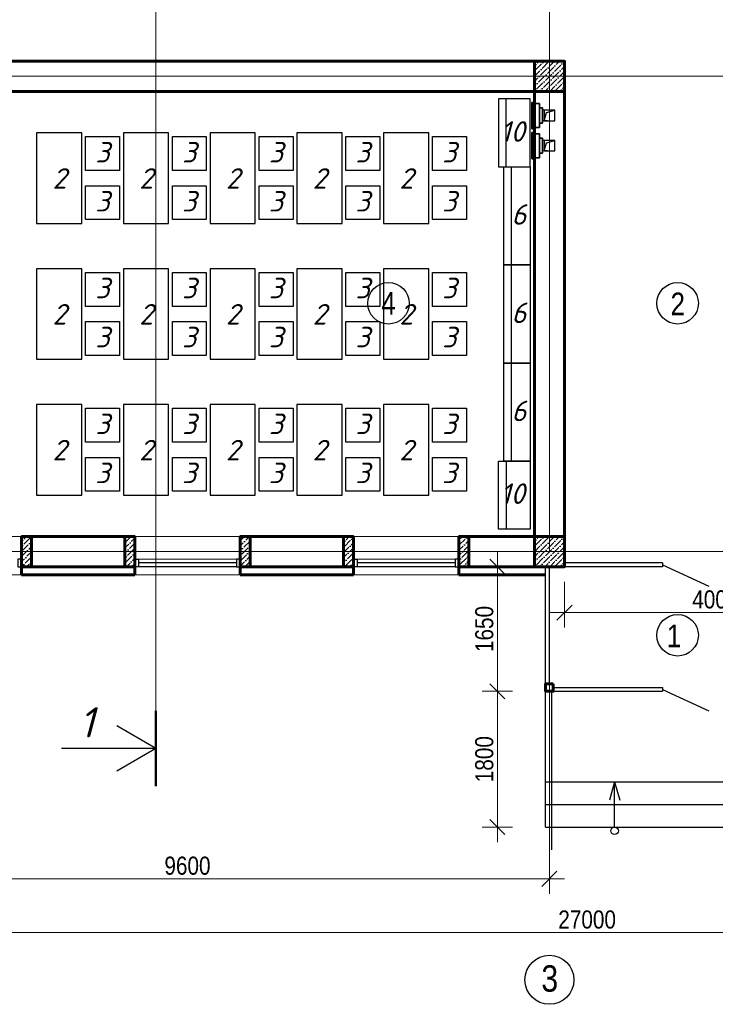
# Model space of a CAD drawing. Header units: millimetres. Extents: x -257011 to 237647566, y 2784933 to 6706507.
# Tile 154 of 256: x 9418413 to 9433579, y 5083020 to 5104473. Entities that reach past the tile are written whole.
import ezdxf

# ---------------------------------------------------------------- set-up
doc = ezdxf.new("R2010")
doc.units = ezdxf.units.MM
doc.header["$LTSCALE"] = 1000
doc.header["$PDMODE"] = 32
doc.header["$PDSIZE"] = 0.3
for name, pattern in [('ACAD_ISO03W100', [30, 12, -18]), ('ACAD_ISO10W100', [18, 12, -3, 0, -3]), ('ADSK_Скрыто', [6, 3, -3])]:
    doc.linetypes.add(name, pattern=pattern)
for name, color, linetype, lineweight in [('_Hidden_', 7, 'ADSK_Скрыто', 9), ('expl', 234, 'Continuous', 13), ('Mechanical Equipment', 7, 'Continuous', 18), ('PLAN', 7, 'Continuous', 40), ('Калонны', 20, 'Continuous', 25), ('Размеры', 251, 'Continuous', 18), ('ТЕХНОЛОГИЯ', 36, 'Continuous', 18)]:
    doc.layers.add(name, color=color, linetype=linetype, lineweight=lineweight)
for name, color, linetype in [('kcd_tx', 7, 'Continuous'), ('ventilatsiya', 7, 'Continuous'), ('ТХ', 7, 'Continuous')]:
    doc.layers.add(name, color=color, linetype=linetype)
doc.styles.get("Standard").update_dxf_attribs({"font": 'ARIALN.TTF'})
doc.linetypes.add('FENCELINE1', pattern='A,6.35,-2.54,[133,ltypeshp.shx,S=2.54,R=0,X=-2.54,Y=0],-2.54,25.4', length=36.83)
doc.dimstyles.new('Санжар', dxfattribs={"dimtxt": 240, "dimasz": 200, "dimexe": 200, "dimexo": 200, "dimgap": 50, "dimtad": 1, "dimdec": 0, "dimtxsty": 'Standard', "dimblk": 'OBLIQUE', "dimcen": 2.5, "dimdle": 200, "dimclrd": 152, "dimclre": 152, "dimclrt": 152, "dimadec": 0, "dimazin": 0, "dimtfac": 1, "dimtdec": 0, "dimtmove": 0, "dimatfit": 3, "dimldrblk": 'OBLIQUE', "dimfxl": 0, "dimlwd": 0, "dimlwe": 0, "dimarcsym": 0})

# ---------------------------------------------------------------- blocks, each defined once
blk = doc.blocks.new('_Oblique')
at = {"color": 0, "linetype": 'ByBlock', "lineweight": -2}
blk.add_line((-0.5, -0.5), (0.5, 0.5), dxfattribs=at)
blk = doc.blocks.new('*D1963')
at = {"color": 152, "lineweight": 0, "ltscale": 100, "transparency": 16777216}
for p, q in [((9630338.082216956, 5074072.262710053), (9630338.082216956, 5069736.687790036)), ((9639938.082216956, 5074072.262710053), (9639938.082216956, 5069736.687790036)), ((9640138.082216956, 5069936.687790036), (9630138.082216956, 5069936.687790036))]:
    blk.add_line(p, q, dxfattribs=at)
at = {"layer": 'Defpoints', "color": 0, "lineweight": 50, "ltscale": 100, "transparency": 16777216}
for p in [(9630338.082216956, 5074272.262710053), (9639938.082216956, 5074272.262710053), (9630338.082216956, 5069936.687790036)]:
    blk.add_point(p, dxfattribs=at)
at = {"color": 152, "lineweight": 0, "ltscale": 100, "transparency": 16777216, "xscale": 200, "yscale": 200, "zscale": 200, "rotation": 180}
blk.add_blockref('_Oblique', (9630338.082216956, 5069936.687790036), dxfattribs=at)
at = {"color": 152, "lineweight": 0, "ltscale": 100, "transparency": 16777216, "xscale": 200, "yscale": 200, "zscale": 200}
blk.add_blockref('_Oblique', (9639938.082216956, 5069936.687790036), dxfattribs=at)
at = {"color": 152, "ltscale": 100, "transparency": 16777216, "insert": (9635138.082216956, 5070109.225307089), "char_height": 240, "attachment_point": 5}
blk.add_mtext('9600', dxfattribs=at)
blk = doc.blocks.new('*D1965')
at = {"color": 152, "lineweight": 0, "ltscale": 100, "transparency": 16777216}
for p, q in [((9626938.082216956, 5074072.262710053), (9626938.082216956, 5069023.177586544)), ((9653938.082216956, 5074072.262710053), (9653938.082216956, 5069023.177586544)), ((9654138.082216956, 5069223.177586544), (9626738.082216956, 5069223.177586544))]:
    blk.add_line(p, q, dxfattribs=at)
at = {"layer": 'Defpoints', "color": 0, "lineweight": 50, "ltscale": 100, "transparency": 16777216}
for p in [(9626938.082216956, 5074272.262710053), (9653938.082216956, 5074272.262710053), (9626938.082216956, 5069223.177586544)]:
    blk.add_point(p, dxfattribs=at)
at = {"color": 152, "lineweight": 0, "ltscale": 100, "transparency": 16777216, "xscale": 200, "yscale": 200, "zscale": 200, "rotation": 180}
blk.add_blockref('_Oblique', (9626938.082216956, 5069223.177586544), dxfattribs=at)
at = {"color": 152, "lineweight": 0, "ltscale": 100, "transparency": 16777216, "xscale": 200, "yscale": 200, "zscale": 200}
blk.add_blockref('_Oblique', (9653938.082216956, 5069223.177586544), dxfattribs=at)
at = {"color": 152, "ltscale": 100, "transparency": 16777216, "insert": (9640438.082216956, 5069395.715103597), "char_height": 240, "attachment_point": 5}
blk.add_mtext('27000', dxfattribs=at)
blk = doc.blocks.new('*D1880')
at = {"layer": 'Defpoints', "color": 0, "lineweight": 50, "ltscale": 100, "transparency": 16777216}
for p in [(9640138.082216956, 5074072.262675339), (9644138.082216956, 5074072.262710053), (9640138.082216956, 5073465.321586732)]:
    blk.add_point(p, dxfattribs=at)
at = {"layer": 'kcd_tx', "color": 152, "lineweight": 0, "ltscale": 100, "transparency": 16777216}
for p, q in [((9640138.082216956, 5073872.262675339), (9640138.082216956, 5073265.321586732)), ((9644138.082216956, 5073872.262710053), (9644138.082216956, 5073265.321586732)), ((9644338.082216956, 5073465.321586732), (9639938.082216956, 5073465.321586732))]:
    blk.add_line(p, q, dxfattribs=at)
at = {"layer": 'kcd_tx', "color": 152, "lineweight": 0, "ltscale": 100, "transparency": 16777216, "xscale": 200, "yscale": 200, "zscale": 200, "rotation": 180}
blk.add_blockref('_Oblique', (9640138.082216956, 5073465.321586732), dxfattribs=at)
at = {"layer": 'kcd_tx', "color": 152, "lineweight": 0, "ltscale": 100, "transparency": 16777216, "xscale": 200, "yscale": 200, "zscale": 200}
blk.add_blockref('_Oblique', (9644138.082216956, 5073465.321586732), dxfattribs=at)
at = {"layer": 'kcd_tx', "color": 152, "ltscale": 100, "transparency": 16777216, "insert": (9642138.082216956, 5073637.859103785), "char_height": 240, "attachment_point": 5}
blk.add_mtext('4000', dxfattribs=at)
blk = doc.blocks.new('Осевые декоративные вентиляторы для вытяжной вентиляции с производительностью до 310 м3 - ВЕНТС 100 ЛД турбо-1935147-Вентиляция_ План 1го этажа')
at = {"layer": '_Hidden_', "color": 5, "lineweight": 35}
for p, q in [((7247.45067092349, 27535.30668829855), (7247.662110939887, 27535.30668829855)), ((7212.242469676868, 27527.6723207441), (7212.242469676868, 27527.50194987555)), ((7212.242469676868, 27527.50194987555), (7212.242469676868, 27527.67232074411)), ((7224.251120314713, 27527.50194987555), (7224.251120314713, 27527.6723207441)), ((7224.251120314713, 27527.67232074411), (7224.251120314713, 27527.50194987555)), ((7245.752941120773, 27527.50194987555), (7245.752941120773, 27527.67232074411)), ((7245.752941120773, 27527.67232074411), (7245.752941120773, 27527.50194987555)), ((7212.242469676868, 27368.84269161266), (7212.242469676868, 27368.6723207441)), ((7212.242469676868, 27368.67232074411), (7212.242469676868, 27368.84269161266)), ((7224.251120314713, 27368.6723207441), (7224.251120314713, 27368.84269161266)), ((7224.251120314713, 27368.84269161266), (7224.251120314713, 27368.67232074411)), ((7245.752941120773, 27368.84269161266), (7245.752941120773, 27368.67232074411)), ((7245.752941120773, 27368.67232074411), (7245.752941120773, 27368.84269161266)), ((7247.662110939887, 27360.8420695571), (7247.45067092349, 27360.8420695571))]:
    blk.add_line(p, q, dxfattribs=at)
at = {"layer": 'Mechanical Equipment', "color": 5, "lineweight": 35}
for p, q in [((7247.271654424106, 27535.30668829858), (7247.271654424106, 27360.84206955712)), ((7247.438649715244, 27535.30668829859), (7247.438649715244, 27360.84206955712)), ((7247.45067092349, 27535.30668829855), (7252.256068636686, 27535.30668829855)), ((7252.256068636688, 27535.30668829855), (7256.992196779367, 27535.30668829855)), ((7252.256068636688, 27535.30668829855), (7252.256068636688, 27360.8420695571)), ((7256.992196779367, 27535.30668829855), (7261.769877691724, 27535.30668829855)), ((7261.769877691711, 27360.84206955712), (7261.769877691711, 27535.30668829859)), ((7212.242469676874, 27498.17232074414), (7191.604863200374, 27498.17232074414)), ((7191.604863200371, 27398.17232074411), (7191.604863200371, 27498.17232074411)), ((7224.251120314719, 27527.67232074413), (7212.242469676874, 27527.67232074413)), ((7212.242469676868, 27527.6723207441), (7212.242469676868, 27527.50194987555)), ((7212.242469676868, 27522.67232074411), (7212.242469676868, 27527.67232074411)), ((7212.242469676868, 27373.67232074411), (7212.242469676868, 27522.67232074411)), ((7245.752941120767, 27527.67232074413), (7224.251120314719, 27527.67232074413)), ((7224.251120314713, 27527.50194987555), (7224.251120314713, 27527.6723207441)), ((7224.251120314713, 27527.67232074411), (7224.251120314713, 27527.50194987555)), ((7245.752941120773, 27527.50194987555), (7245.752941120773, 27527.67232074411)), ((7245.752941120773, 27527.67232074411), (7245.752941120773, 27522.67232074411)), ((7245.752941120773, 27522.67232074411), (7245.752941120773, 27373.67232074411)), ((7191.604863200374, 27398.17232074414), (7212.242469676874, 27398.17232074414)), ((7212.242469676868, 27368.67232074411), (7212.242469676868, 27373.67232074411)), ((7212.242469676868, 27368.84269161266), (7212.242469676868, 27368.6723207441)), ((7212.242469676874, 27368.67232074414), (7224.251120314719, 27368.67232074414)), ((7224.251120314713, 27368.6723207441), (7224.251120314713, 27368.84269161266)), ((7224.251120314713, 27368.84269161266), (7224.251120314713, 27368.67232074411)), ((7224.251120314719, 27368.67232074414), (7245.752941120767, 27368.67232074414)), ((7245.752941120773, 27373.67232074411), (7245.752941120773, 27368.67232074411)), ((7245.752941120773, 27368.67232074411), (7245.752941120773, 27368.84269161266)), ((7252.256068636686, 27360.8420695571), (7247.45067092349, 27360.8420695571)), ((7256.992196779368, 27360.8420695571), (7252.256068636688, 27360.8420695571)), ((7261.769877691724, 27360.8420695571), (7256.992196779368, 27360.8420695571))]:
    blk.add_line(p, q, dxfattribs=at)
blk = doc.blocks.new('*D1869')
at = {"color": 152, "lineweight": 0, "ltscale": 100, "transparency": 16777216}
for p, q in [((9639247.83585175, 5074272.262710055), (9639247.83585175, 5072222.262716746)), ((9639447.83585175, 5074072.262710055), (9639047.83585175, 5074072.262710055)), ((9639447.83585175, 5072422.262716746), (9639047.83585175, 5072422.262716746))]:
    blk.add_line(p, q, dxfattribs=at)
at = {"layer": 'Defpoints', "color": 0, "lineweight": 50, "ltscale": 100, "transparency": 16777216}
for p in [(9639888.082244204, 5074072.262710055), (9639247.83585175, 5072422.262716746), (9639888.082244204, 5072422.262716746)]:
    blk.add_point(p, dxfattribs=at)
at = {"color": 152, "lineweight": 0, "ltscale": 100, "transparency": 16777216, "xscale": 200, "yscale": 200, "zscale": 200}
for p, rotation in [((9639247.83585175, 5074072.262710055), 90), ((9639247.83585175, 5072422.262716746), 270)]:
    blk.add_blockref('_Oblique', p, dxfattribs=dict(at, rotation=rotation))
at = {"color": 152, "ltscale": 100, "transparency": 16777216, "insert": (9639075.298334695, 5073247.262713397), "char_height": 240, "attachment_point": 5, "rotation": 90, "bg_fill": 3, "box_fill_scale": 1.1, "bg_fill_color": 256, "bg_fill_true_color": 13158600, "bg_fill_transparency": 0}
blk.add_mtext('1650', dxfattribs=at)
blk = doc.blocks.new('*D1870')
at = {"color": 152, "lineweight": 0, "ltscale": 100, "transparency": 16777216}
for p, q in [((9639247.83585175, 5072622.262716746), (9639247.83585175, 5070422.262736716)), ((9639447.83585175, 5072422.262716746), (9639047.83585175, 5072422.262716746)), ((9639447.83585175, 5070622.262736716), (9639047.83585175, 5070622.262736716))]:
    blk.add_line(p, q, dxfattribs=at)
at = {"layer": 'Defpoints', "color": 0, "lineweight": 50, "ltscale": 100, "transparency": 16777216}
for p in [(9639888.082244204, 5072422.262716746), (9639247.83585175, 5070622.262736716), (9639888.082248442, 5070622.262736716)]:
    blk.add_point(p, dxfattribs=at)
at = {"color": 152, "lineweight": 0, "ltscale": 100, "transparency": 16777216, "xscale": 200, "yscale": 200, "zscale": 200}
for p, rotation in [((9639247.83585175, 5072422.262716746), 90), ((9639247.83585175, 5070622.262736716), 270)]:
    blk.add_blockref('_Oblique', p, dxfattribs=dict(at, rotation=rotation))
at = {"color": 152, "ltscale": 100, "transparency": 16777216, "insert": (9639075.298334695, 5071522.262726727), "char_height": 240, "attachment_point": 5, "rotation": 90, "bg_fill": 3, "box_fill_scale": 1.1, "bg_fill_color": 256, "bg_fill_true_color": 13158600, "bg_fill_transparency": 0}
blk.add_mtext('1800', dxfattribs=at)
blk = doc.blocks.new('gdrtghfh')
at = {"ltscale": 100}
h = blk.add_hatch(dxfattribs=at)
h.set_pattern_fill('ANSI36', color=256, scale=15, angle=-1.272221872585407e-14, style=0)
h.set_pattern_definition([(44.99999999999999, (-7404024.468188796, 14263602.26271005), (25.25697034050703, 92.60889124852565), [119.0625, -23.8125, 0, -23.8125])])
h.paths.add_polyline_path([(9640138.082216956, 5080772.262710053), (9639738.082216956, 5080772.262710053), (9639738.082216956, 5080372.262710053), (9640138.082216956, 5080372.262710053)])
h = blk.add_hatch(dxfattribs=at)
h.set_pattern_fill('ANSI36', color=256, scale=15, style=0)
h.set_pattern_definition([(45, (9779010.344312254, 4356917.793099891), (25.256970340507, 92.60889124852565), [119.0625, -23.8125, 0, -23.8125])])
h.paths.add_polyline_path([(9633068.082216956, 5074072.262715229), (9632938.082216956, 5074072.262715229), (9632938.082216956, 5074472.262728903), (9633068.082216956, 5074472.262728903)])
h = blk.add_hatch(dxfattribs=at)
h.set_pattern_fill('ANSI36', color=256, scale=15, style=0)
h.set_pattern_definition([(45, (9774340.344312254, 4356917.793108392), (25.256970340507, 92.60889124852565), [119.0625, -23.8125, 0, -23.8125])])
h.paths.add_polyline_path([(9634438.082216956, 5074072.262723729), (9634308.082216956, 5074072.262723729), (9634308.082216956, 5074472.262737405), (9634438.082216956, 5074472.262737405)])
h = blk.add_hatch(dxfattribs=at)
h.set_pattern_fill('ANSI36', color=256, scale=15, style=0)
h.set_pattern_definition([(45, (9776110.344312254, 4356917.793099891), (25.256970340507, 92.60889124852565), [119.0625, -23.8125, 0, -23.8125])])
h.paths.add_polyline_path([(9635968.082216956, 5074072.262715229), (9635838.082216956, 5074072.262715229), (9635838.082216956, 5074472.262728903), (9635968.082216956, 5074472.262728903)])
h = blk.add_hatch(dxfattribs=at)
h.set_pattern_fill('ANSI36', color=256, scale=15, style=0)
h.set_pattern_definition([(45, (9771440.344312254, 4356917.793108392), (25.256970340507, 92.60889124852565), [119.0625, -23.8125, 0, -23.8125])])
h.paths.add_polyline_path([(9637338.082216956, 5074072.262723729), (9637208.082216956, 5074072.262723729), (9637208.082216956, 5074472.262737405), (9637338.082216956, 5074472.262737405)])
h = blk.add_hatch(dxfattribs=at)
h.set_pattern_fill('ANSI36', color=256, scale=15, style=0)
h.set_pattern_definition([(45, (9773210.344312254, 4356917.793099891), (25.256970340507, 92.60889124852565), [119.0625, -23.8125, 0, -23.8125])])
h.paths.add_polyline_path([(9638868.082216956, 5074072.262715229), (9638738.082216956, 5074072.262715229), (9638738.082216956, 5074472.262728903), (9638868.082216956, 5074472.262728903)])
h = blk.add_hatch(dxfattribs=at)
h.set_pattern_fill('ANSI36', color=256, scale=15, angle=-1.272221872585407e-14, style=0)
h.set_pattern_definition([(44.99999999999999, (-7404024.468188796, 14257302.26271005), (25.25697034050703, 92.60889124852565), [119.0625, -23.8125, 0, -23.8125])])
h.paths.add_polyline_path([(9640138.082216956, 5074472.262710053), (9639738.082216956, 5074472.262710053), (9639738.082216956, 5074072.262710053), (9640138.082216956, 5074072.262710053)])
at = {"color": 1, "linetype": 'ACAD_ISO10W100', "lineweight": 9, "ltscale": 100}
for p, q in [((9639938.082216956, 5089872.262710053), (9639938.082216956, 5074272.262710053)), ((9653938.082216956, 5080572.262710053), (9626938.082216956, 5080572.262710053)), ((9653938.082216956, 5074272.262710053), (9626938.082216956, 5074272.262710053))]:
    blk.add_line(p, q, dxfattribs=at)
at = {"lineweight": 60, "ltscale": 100}
for p, q in [((9640138.082216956, 5080772.262710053), (9632438.082216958, 5080772.262710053)), ((9640138.082216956, 5080772.262710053), (9640138.082216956, 5074472.262710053)), ((9639738.082216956, 5080372.262710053), (9632438.082216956, 5080372.262710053)), ((9639738.082216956, 5080372.262710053), (9639738.082216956, 5074472.262710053)), ((9632938.082216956, 5074472.262710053), (9634438.082216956, 5074472.262710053)), ((9632938.082216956, 5074472.262710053), (9632938.082216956, 5074072.262710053)), ((9634438.082216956, 5074472.262710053), (9634438.082216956, 5074072.262710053)), ((9635838.082216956, 5074472.262710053), (9637338.082216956, 5074472.262710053)), ((9635838.082216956, 5074472.262710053), (9635838.082216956, 5074072.262710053)), ((9637338.082216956, 5074472.262710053), (9637338.082216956, 5074072.262710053)), ((9638738.082216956, 5074472.262710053), (9639738.082216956, 5074472.262710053)), ((9638738.082216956, 5074472.262710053), (9638738.082216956, 5074072.262710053)), ((9632938.082216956, 5074072.262710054), (9634438.082216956, 5074072.262710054)), ((9635838.082216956, 5074072.262710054), (9637338.082216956, 5074072.262710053)), ((9638738.082216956, 5074072.262710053), (9640138.082216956, 5074072.262710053))]:
    blk.add_line(p, q, dxfattribs=at)
at = {"lineweight": 9, "ltscale": 100}
for p, q in [((9632938.082216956, 5074472.262646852), (9631538.082216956, 5074472.262652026)), ((9635838.082216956, 5074472.262641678), (9634438.082216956, 5074472.262646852)), ((9638738.082216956, 5074472.262641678), (9637338.082216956, 5074472.262646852)), ((9632938.082216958, 5073965.262304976), (9631538.082216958, 5073965.262310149)), ((9635838.082216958, 5073965.262299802), (9634438.082216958, 5073965.262304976)), ((9638738.082216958, 5073965.262299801), (9637338.082216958, 5073965.262304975))]:
    blk.add_line(p, q, dxfattribs=at)
at = {"color": 5, "lineweight": 0}
for p, q in [((9635788.082216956, 5074172.262737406), (9634488.082216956, 5074172.262750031)), ((9638688.082216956, 5074172.262737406), (9637388.082216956, 5074172.262750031))]:
    blk.add_line(p, q, dxfattribs=at)
at = {"color": 5}
for p, q in [((9635788.082216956, 5074122.262737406), (9634488.082216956, 5074122.262750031)), ((9635788.082216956, 5074072.262737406), (9634488.082216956, 5074072.262750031)), ((9638688.082216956, 5074122.262737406), (9637388.082216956, 5074122.262750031)), ((9638688.082216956, 5074072.262737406), (9637388.082216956, 5074072.262750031))]:
    blk.add_line(p, q, dxfattribs=at)
at = {"ltscale": 100}
for p, q in [((9639888.082248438, 5070622.262735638), (9639888.082224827, 5073965.262710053)), ((9639888.0822442, 5071222.262724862), (9644388.082242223, 5071222.262762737)), ((9639888.08224632, 5070922.262724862), (9644388.082245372, 5070922.262762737)), ((9639888.082248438, 5070622.262736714), (9644388.08224852, 5070622.262761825))]:
    blk.add_line(p, q, dxfattribs=at)
at = {"color": 204, "linetype": 'FENCELINE1', "lineweight": 30, "ltscale": 15}
blk.add_line((9639968.08225049, 5070322.262737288), (9639968.082236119, 5072422.262716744), dxfattribs=at)
at = {"lineweight": 50}
blk.add_line((9634719.270380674, 5072162.907463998), (9634719.270380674, 5071162.907463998), dxfattribs=at)
at = {"lineweight": 30}
for q in [(9634199.655138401, 5071962.907463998), (9633467.546062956, 5071662.907463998), (9634199.655138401, 5071362.907463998)]:
    blk.add_line((9634719.270380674, 5071662.907463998), q, dxfattribs=at)
at = {"color": 1, "linetype": 'ACAD_ISO03W100', "lineweight": 15, "ltscale": 15}
blk.add_lwpolyline([(9634719.270380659, 5090982.305715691), (9634719.270380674, 5072162.907463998)], dxfattribs=at)
at = {"color": 5}
for points in [[(9632938.082216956, 5074172.262742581), (9632888.082216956, 5074172.262742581), (9632888.082216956, 5074072.262742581), (9632938.082216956, 5074072.262742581)], [(9634438.082216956, 5074172.262728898), (9634488.082216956, 5074172.262728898), (9634488.082216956, 5074072.262728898), (9634438.082216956, 5074072.262728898)], [(9635838.082216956, 5074172.262737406), (9635788.082216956, 5074172.262737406), (9635788.082216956, 5074072.262737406), (9635838.082216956, 5074072.262737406)], [(9637338.082216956, 5074172.262728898), (9637388.082216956, 5074172.262728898), (9637388.082216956, 5074072.262728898), (9637338.082216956, 5074072.262728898)], [(9638738.082216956, 5074172.262737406), (9638688.082216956, 5074172.262737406), (9638688.082216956, 5074072.262737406), (9638738.082216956, 5074072.262737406)]]:
    blk.add_lwpolyline(points, close=True, dxfattribs=at)
at = {"color": 252, "lineweight": 60, "ltscale": 100}
for points in [[(9632938.082216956, 5074072.262701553), (9632938.082216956, 5073965.262701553)], [(9634438.082216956, 5074072.262701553), (9634438.082216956, 5073965.262701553)], [(9635838.082216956, 5074072.262701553), (9635838.082216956, 5073965.262701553)], [(9637338.082216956, 5074072.262701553), (9637338.082216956, 5073965.262701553)], [(9638738.082216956, 5074072.262701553), (9638738.082216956, 5073965.262701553)], [(9640138.082216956, 5074072.262710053), (9640138.082216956, 5074072.262675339)], [(9632938.082216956, 5073965.262710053), (9634438.082216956, 5073965.262710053)], [(9635838.082216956, 5073965.262710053), (9637338.082216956, 5073965.262710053)], [(9638738.082216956, 5073965.262710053), (9639888.0822442, 5073965.262710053)]]:
    blk.add_lwpolyline(points, dxfattribs=at)
at = {"color": 32, "lineweight": 30, "ltscale": 100}
for points in [[(9632938.082216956, 5073972.262710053), (9634438.082216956, 5073972.262710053)], [(9635838.082216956, 5073972.262710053), (9637338.082216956, 5073972.262710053)], [(9638738.082216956, 5073972.262710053), (9639888.0822442, 5073972.262710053)]]:
    blk.add_lwpolyline(points, dxfattribs=at)
at = {"layer": 'expl', "lineweight": 30}
for p, q in [((9640803.082245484, 5071222.26275247), (9640735.910879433, 5070979.18432774)), ((9640803.082244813, 5070622.262757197), (9640803.082243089, 5071222.262751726)), ((9640803.082245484, 5071222.26275247), (9640870.253611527, 5070979.18432774))]:
    blk.add_line(p, q, dxfattribs=at)
for centre, radius in [((9637803.819560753, 5077563.495686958), 275.1116172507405), ((9641638.082216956, 5077563.495686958), 275.1116172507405), ((9641638.082216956, 5073164.161932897), 275.1116172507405), ((9640803.082244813, 5070572.262757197), 50)]:
    blk.add_circle(centre, radius, dxfattribs=at)
at = {"layer": 'PLAN', "color": 158, "lineweight": 30}
blk.add_circle((9639938.082216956, 5068598.292224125), 324.8853624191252, dxfattribs=at)
at = {"layer": 'ventilatsiya', "lineweight": 30, "ltscale": 100}
for p, q in [((9639913.399315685, 5080122.021704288), (9639846.378372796, 5080122.021704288)), ((9639868.082216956, 5079982.021704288), (9639897.202952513, 5080090.368962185)), ((9639897.202952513, 5080090.368962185), (9640008.082216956, 5080122.021704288)), ((9639913.399315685, 5079982.021704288), (9639846.378372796, 5079982.021704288)), ((9639913.399315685, 5079722.484132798), (9639846.378372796, 5079722.484132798)), ((9639868.082216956, 5079582.484132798), (9639897.202952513, 5079690.831390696)), ((9639897.202952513, 5079690.831390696), (9640008.082216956, 5079722.484132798)), ((9639913.399315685, 5079582.484132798), (9639846.378372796, 5079582.484132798))]:
    blk.add_line(p, q, dxfattribs=at)
for points in [[(9639868.082216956, 5079982.021704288), (9640008.082216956, 5079982.021704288), (9640008.082216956, 5080122.021704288), (9639868.082216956, 5080122.021704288)], [(9639868.082216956, 5079582.484132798), (9640008.082216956, 5079582.484132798), (9640008.082216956, 5079722.484132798), (9639868.082216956, 5079722.484132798)]]:
    blk.add_lwpolyline(points, close=True, dxfattribs=at)
at = {"layer": 'Размеры', "lineweight": 60, "ltscale": 5}
for points in [[(9639738.082216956, 5080372.262710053), (9640138.082216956, 5080372.262710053), (9640138.082216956, 5080772.262710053), (9639738.082216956, 5080772.262710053)], [(9632938.082216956, 5074072.262701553), (9633068.082216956, 5074072.262701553), (9633068.082216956, 5074472.262715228), (9632938.082216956, 5074472.262715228)], [(9634308.082216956, 5074072.262710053), (9634438.082216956, 5074072.262710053), (9634438.082216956, 5074472.262723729), (9634308.082216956, 5074472.262723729)], [(9635838.082216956, 5074072.262701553), (9635968.082216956, 5074072.262701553), (9635968.082216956, 5074472.262715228), (9635838.082216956, 5074472.262715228)], [(9637208.082216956, 5074072.262710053), (9637338.082216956, 5074072.262710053), (9637338.082216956, 5074472.262723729), (9637208.082216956, 5074472.262723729)], [(9638738.082216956, 5074072.262701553), (9638868.082216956, 5074072.262701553), (9638868.082216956, 5074472.262715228), (9638738.082216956, 5074472.262715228)], [(9639738.082216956, 5074072.262710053), (9640138.082216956, 5074072.262710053), (9640138.082216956, 5074472.262710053), (9639738.082216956, 5074472.262710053)], [(9639988.0822442, 5072522.262716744), (9639888.0822442, 5072522.262716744), (9639888.0822442, 5072422.262716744), (9639988.0822442, 5072422.262716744)]]:
    blk.add_lwpolyline(points, close=True, dxfattribs=at)
at = {"layer": 'ТЕХНОЛОГИЯ', "color": 152, "linetype": 'ByBlock', "lineweight": 30, "ltscale": 100}
for p, q in [((9639888.0822442, 5072522.262716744), (9639888.0822442, 5074072.262713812)), ((9639938.0822442, 5072522.262716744), (9639938.0822442, 5074072.262713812)), ((9641438.082216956, 5074122.262804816), (9640138.082216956, 5074122.262675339)), ((9641438.082216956, 5074072.262804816), (9640138.082216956, 5074072.262675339)), ((9641438.082216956, 5074122.262808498), (9641438.082216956, 5074072.262804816)), ((9641438.082216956, 5074097.262806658), (9642050.947924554, 5073814.795103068)), ((9641438.0822442, 5072472.262720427), (9641438.0822442, 5072422.262716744)), ((9641438.0822442, 5072447.262718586), (9642050.947951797, 5072164.795014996))]:
    blk.add_line(p, q, dxfattribs=at)
for points in [[(9639988.0822442, 5072472.262716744), (9641438.0822442, 5072472.262716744)], [(9639988.0822442, 5072422.262716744), (9641438.0822442, 5072422.262716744)]]:
    blk.add_lwpolyline(points, dxfattribs=at)
at = {"layer": 'ТХ', "ltscale": 5}
for points in [[(9639682.46043679, 5080272.262710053), (9639262.46043679, 5080272.262710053), (9639262.46043679, 5079372.262710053), (9639682.46043679, 5079372.262710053)], [(9639362.46043679, 5080272.262710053), (9639262.46043679, 5080272.262710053), (9639262.46043679, 5079372.262710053), (9639362.46043679, 5079372.262710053)], [(9633738.082216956, 5079822.262737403), (9633138.082216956, 5079822.262737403), (9633138.082216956, 5078622.262737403), (9633738.082216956, 5078622.262737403)], [(9634888.082216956, 5079822.262737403), (9634288.082216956, 5079822.262737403), (9634288.082216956, 5078622.262737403), (9634888.082216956, 5078622.262737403)], [(9636038.082216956, 5079822.262737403), (9635438.082216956, 5079822.262737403), (9635438.082216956, 5078622.262737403), (9636038.082216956, 5078622.262737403)], [(9637188.082216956, 5079822.262737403), (9636588.082216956, 5079822.262737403), (9636588.082216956, 5078622.262737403), (9637188.082216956, 5078622.262737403)], [(9638338.082216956, 5079822.262737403), (9637738.082216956, 5079822.262737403), (9637738.082216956, 5078622.262737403), (9638338.082216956, 5078622.262737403)], [(9634238.082216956, 5079322.262737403), (9633788.082216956, 5079322.262737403), (9633788.082216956, 5079772.262737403), (9634238.082216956, 5079772.262737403)], [(9635388.082216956, 5079322.262737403), (9634938.082216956, 5079322.262737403), (9634938.082216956, 5079772.262737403), (9635388.082216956, 5079772.262737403)], [(9636538.082216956, 5079322.262737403), (9636088.082216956, 5079322.262737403), (9636088.082216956, 5079772.262737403), (9636538.082216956, 5079772.262737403)], [(9637688.082216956, 5079322.262737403), (9637238.082216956, 5079322.262737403), (9637238.082216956, 5079772.262737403), (9637688.082216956, 5079772.262737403)], [(9638838.082216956, 5079322.262737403), (9638388.082216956, 5079322.262737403), (9638388.082216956, 5079772.262737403), (9638838.082216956, 5079772.262737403)], [(9639682.46043679, 5078072.262710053), (9639332.46043679, 5078072.262710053), (9639332.46043679, 5079372.262710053), (9639682.46043679, 5079372.262710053)], [(9639432.46043679, 5078072.262710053), (9639332.46043679, 5078072.262710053), (9639332.46043679, 5079372.262710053), (9639432.46043679, 5079372.262710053)], [(9634238.082216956, 5078672.262737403), (9633788.082216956, 5078672.262737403), (9633788.082216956, 5079122.262737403), (9634238.082216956, 5079122.262737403)], [(9635388.082216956, 5078672.262737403), (9634938.082216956, 5078672.262737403), (9634938.082216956, 5079122.262737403), (9635388.082216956, 5079122.262737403)], [(9636538.082216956, 5078672.262737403), (9636088.082216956, 5078672.262737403), (9636088.082216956, 5079122.262737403), (9636538.082216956, 5079122.262737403)], [(9637688.082216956, 5078672.262737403), (9637238.082216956, 5078672.262737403), (9637238.082216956, 5079122.262737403), (9637688.082216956, 5079122.262737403)], [(9638838.082216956, 5078672.262737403), (9638388.082216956, 5078672.262737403), (9638388.082216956, 5079122.262737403), (9638838.082216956, 5079122.262737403)], [(9633738.082216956, 5078022.262737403), (9633138.082216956, 5078022.262737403), (9633138.082216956, 5076822.262737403), (9633738.082216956, 5076822.262737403)], [(9634238.082216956, 5077522.262737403), (9633788.082216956, 5077522.262737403), (9633788.082216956, 5077972.262737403), (9634238.082216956, 5077972.262737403)], [(9634888.082216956, 5078022.262737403), (9634288.082216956, 5078022.262737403), (9634288.082216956, 5076822.262737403), (9634888.082216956, 5076822.262737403)], [(9635388.082216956, 5077522.262737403), (9634938.082216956, 5077522.262737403), (9634938.082216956, 5077972.262737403), (9635388.082216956, 5077972.262737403)], [(9636038.082216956, 5078022.262737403), (9635438.082216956, 5078022.262737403), (9635438.082216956, 5076822.262737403), (9636038.082216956, 5076822.262737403)], [(9636538.082216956, 5077522.262737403), (9636088.082216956, 5077522.262737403), (9636088.082216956, 5077972.262737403), (9636538.082216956, 5077972.262737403)], [(9637188.082216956, 5078022.262737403), (9636588.082216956, 5078022.262737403), (9636588.082216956, 5076822.262737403), (9637188.082216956, 5076822.262737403)], [(9637688.082216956, 5077522.262737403), (9637238.082216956, 5077522.262737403), (9637238.082216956, 5077972.262737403), (9637688.082216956, 5077972.262737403)], [(9638338.082216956, 5078022.262737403), (9637738.082216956, 5078022.262737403), (9637738.082216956, 5076822.262737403), (9638338.082216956, 5076822.262737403)], [(9638838.082216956, 5077522.262737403), (9638388.082216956, 5077522.262737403), (9638388.082216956, 5077972.262737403), (9638838.082216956, 5077972.262737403)], [(9639682.46043679, 5076772.262710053), (9639332.46043679, 5076772.262710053), (9639332.46043679, 5078072.262710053), (9639682.46043679, 5078072.262710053)], [(9639432.46043679, 5076772.262710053), (9639332.46043679, 5076772.262710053), (9639332.46043679, 5078072.262710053), (9639432.46043679, 5078072.262710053)], [(9634238.082216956, 5076872.262737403), (9633788.082216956, 5076872.262737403), (9633788.082216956, 5077322.262737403), (9634238.082216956, 5077322.262737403)], [(9635388.082216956, 5076872.262737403), (9634938.082216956, 5076872.262737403), (9634938.082216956, 5077322.262737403), (9635388.082216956, 5077322.262737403)], [(9636538.082216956, 5076872.262737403), (9636088.082216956, 5076872.262737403), (9636088.082216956, 5077322.262737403), (9636538.082216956, 5077322.262737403)], [(9637688.082216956, 5076872.262737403), (9637238.082216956, 5076872.262737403), (9637238.082216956, 5077322.262737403), (9637688.082216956, 5077322.262737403)], [(9638838.082216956, 5076872.262737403), (9638388.082216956, 5076872.262737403), (9638388.082216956, 5077322.262737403), (9638838.082216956, 5077322.262737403)], [(9639682.46043679, 5075472.262710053), (9639332.46043679, 5075472.262710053), (9639332.46043679, 5076772.262710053), (9639682.46043679, 5076772.262710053)], [(9639432.46043679, 5075472.262710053), (9639332.46043679, 5075472.262710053), (9639332.46043679, 5076772.262710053), (9639432.46043679, 5076772.262710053)], [(9633738.082216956, 5076222.262737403), (9633138.082216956, 5076222.262737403), (9633138.082216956, 5075022.262737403), (9633738.082216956, 5075022.262737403)], [(9634238.082216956, 5075722.262737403), (9633788.082216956, 5075722.262737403), (9633788.082216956, 5076172.262737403), (9634238.082216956, 5076172.262737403)], [(9634888.082216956, 5076222.262737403), (9634288.082216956, 5076222.262737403), (9634288.082216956, 5075022.262737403), (9634888.082216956, 5075022.262737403)], [(9635388.082216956, 5075722.262737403), (9634938.082216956, 5075722.262737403), (9634938.082216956, 5076172.262737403), (9635388.082216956, 5076172.262737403)], [(9636038.082216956, 5076222.262737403), (9635438.082216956, 5076222.262737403), (9635438.082216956, 5075022.262737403), (9636038.082216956, 5075022.262737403)], [(9636538.082216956, 5075722.262737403), (9636088.082216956, 5075722.262737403), (9636088.082216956, 5076172.262737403), (9636538.082216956, 5076172.262737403)], [(9637188.082216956, 5076222.262737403), (9636588.082216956, 5076222.262737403), (9636588.082216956, 5075022.262737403), (9637188.082216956, 5075022.262737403)], [(9637688.082216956, 5075722.262737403), (9637238.082216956, 5075722.262737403), (9637238.082216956, 5076172.262737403), (9637688.082216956, 5076172.262737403)], [(9638338.082216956, 5076222.262737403), (9637738.082216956, 5076222.262737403), (9637738.082216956, 5075022.262737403), (9638338.082216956, 5075022.262737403)], [(9638838.082216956, 5075722.262737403), (9638388.082216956, 5075722.262737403), (9638388.082216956, 5076172.262737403), (9638838.082216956, 5076172.262737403)], [(9634238.082216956, 5075072.262737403), (9633788.082216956, 5075072.262737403), (9633788.082216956, 5075522.262737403), (9634238.082216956, 5075522.262737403)], [(9635388.082216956, 5075072.262737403), (9634938.082216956, 5075072.262737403), (9634938.082216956, 5075522.262737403), (9635388.082216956, 5075522.262737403)], [(9636538.082216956, 5075072.262737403), (9636088.082216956, 5075072.262737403), (9636088.082216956, 5075522.262737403), (9636538.082216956, 5075522.262737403)], [(9637688.082216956, 5075072.262737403), (9637238.082216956, 5075072.262737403), (9637238.082216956, 5075522.262737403), (9637688.082216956, 5075522.262737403)], [(9638838.082216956, 5075072.262737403), (9638388.082216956, 5075072.262737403), (9638388.082216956, 5075522.262737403), (9638838.082216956, 5075522.262737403)], [(9639682.46043679, 5074572.262710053), (9639262.46043679, 5074572.262710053), (9639262.46043679, 5075472.262710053), (9639682.46043679, 5075472.262710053)], [(9639362.46043679, 5074572.262710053), (9639262.46043679, 5074572.262710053), (9639262.46043679, 5075472.262710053), (9639362.46043679, 5075472.262710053)]]:
    blk.add_lwpolyline(points, close=True, dxfattribs=at)
at = {"layer": 'ventilatsiya', "color": 5, "true_color": 0x0000ff, "xscale": 2, "yscale": 2, "zscale": 2, "rotation": 180}
for p in [(9654229.588099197, 5134948.366345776), (9654229.588099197, 5134548.828774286)]:
    blk.add_blockref('Осевые декоративные вентиляторы для вытяжной вентиляции с производительностью до 310 м3 - ВЕНТС 100 ЛД турбо-1935147-Вентиляция_ План 1го этажа', p, dxfattribs=at)
at = {"lineweight": 9, "char_height": 299.9999999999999, "width": 349.1898401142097, "attachment_point": 9}
for s, insert in [('4', (9637900.215942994, 5077414.829601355)), ('2', (9641735.986648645, 5077405.35064169)), ('1', (9641686.113649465, 5073006.016887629))]:
    blk.add_mtext(s, dxfattribs=dict(at, insert=insert))
at = {"layer": 'PLAN', "lineweight": 30, "width": 338.6574124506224, "attachment_point": 3}
for s, insert, char_height in [('{\\fISOCPEUR|b1|i1|c204|p34;1}', (9633901.823172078, 5072210.682448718), 400), ('3', (9640053.864900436, 5068791.0800836), 350)]:
    blk.add_mtext(s, dxfattribs=dict(at, insert=insert, char_height=char_height))
at = {"layer": 'Калонны', "char_height": 271.6560000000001, "attachment_point": 3}
for s, insert in [('{\\fArial|b0|i0|c204|p34;\\C150; \\fISOCPEUR|b0|i1|c204|p34;\\C1;1\\fISOCPEUR|b0|i1|c0|p34;0}', (9639610.527513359, 5079976.804087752)), ('{\\fArial|b0|i0|c204|p34;\\C150; \\fISOCPEUR|b0|i1|c204|p34;\\C1;3}', (9634107.720124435, 5079701.804115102)), ('{\\fArial|b0|i0|c204|p34;\\C150; \\fISOCPEUR|b0|i1|c204|p34;\\C1;3}', (9635257.720124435, 5079701.804115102)), ('{\\fArial|b0|i0|c204|p34;\\C150; \\fISOCPEUR|b0|i1|c204|p34;\\C1;3}', (9636407.720124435, 5079701.804115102)), ('{\\fArial|b0|i0|c204|p34;\\C150; \\fISOCPEUR|b0|i1|c204|p34;\\C1;3}', (9637557.720124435, 5079701.804115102)), ('{\\fArial|b0|i0|c204|p34;\\C150; \\fISOCPEUR|b0|i1|c204|p34;\\C1;3}', (9638707.720124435, 5079701.804115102)), ('{\\fArial|b0|i0|c204|p34;\\C150; \\fISOCPEUR|b0|i1|c204|p34;\\C1;2}', (9633533.867864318, 5079354.192050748)), ('{\\fArial|b0|i0|c204|p34;\\C150; \\fISOCPEUR|b0|i1|c204|p34;\\C1;2}', (9634683.867864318, 5079354.192050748)), ('{\\fArial|b0|i0|c204|p34;\\C150; \\fISOCPEUR|b0|i1|c204|p34;\\C1;2}', (9635833.867864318, 5079354.192050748)), ('{\\fArial|b0|i0|c204|p34;\\C150; \\fISOCPEUR|b0|i1|c204|p34;\\C1;2}', (9636983.867864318, 5079354.192050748)), ('{\\fArial|b0|i0|c204|p34;\\C150; \\fISOCPEUR|b0|i1|c204|p34;\\C1;2}', (9638133.867864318, 5079354.192050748)), ('{\\fArial|b0|i0|c204|p34;\\C150; \\fISOCPEUR|b0|i1|c204|p34;\\C1;3}', (9634107.720124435, 5079051.804115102)), ('{\\fArial|b0|i0|c204|p34;\\C150; \\fISOCPEUR|b0|i1|c204|p34;\\C1;3}', (9635257.720124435, 5079051.804115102)), ('{\\fArial|b0|i0|c204|p34;\\C150; \\fISOCPEUR|b0|i1|c204|p34;\\C1;3}', (9636407.720124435, 5079051.804115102)), ('{\\fArial|b0|i0|c204|p34;\\C150; \\fISOCPEUR|b0|i1|c204|p34;\\C1;3}', (9637557.720124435, 5079051.804115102)), ('{\\fArial|b0|i0|c204|p34;\\C150; \\fISOCPEUR|b0|i1|c204|p34;\\C1;3}', (9638707.720124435, 5079051.804115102)), ('{\\fArial|b0|i0|c204|p34;\\C150; \\fISOCPEUR|b0|i1|c204|p34;\\C1;6}', (9639631.516689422, 5078876.804087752)), ('{\\fArial|b0|i0|c204|p34;\\C150; \\fISOCPEUR|b0|i1|c204|p34;\\C1;3}', (9634107.720124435, 5077901.804115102)), ('{\\fArial|b0|i0|c204|p34;\\C150; \\fISOCPEUR|b0|i1|c204|p34;\\C1;3}', (9635257.720124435, 5077901.804115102)), ('{\\fArial|b0|i0|c204|p34;\\C150; \\fISOCPEUR|b0|i1|c204|p34;\\C1;3}', (9636407.720124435, 5077901.804115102)), ('{\\fArial|b0|i0|c204|p34;\\C150; \\fISOCPEUR|b0|i1|c204|p34;\\C1;3}', (9637557.720124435, 5077901.804115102)), ('{\\fArial|b0|i0|c204|p34;\\C150; \\fISOCPEUR|b0|i1|c204|p34;\\C1;3}', (9638707.720124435, 5077901.804115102)), ('{\\fArial|b0|i0|c204|p34;\\C150; \\fISOCPEUR|b0|i1|c204|p34;\\C1;6}', (9639631.516689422, 5077573.247717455)), ('{\\fArial|b0|i0|c204|p34;\\C150; \\fISOCPEUR|b0|i1|c204|p34;\\C1;2}', (9633533.867864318, 5077554.192050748)), ('{\\fArial|b0|i0|c204|p34;\\C150; \\fISOCPEUR|b0|i1|c204|p34;\\C1;2}', (9634683.867864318, 5077554.192050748)), ('{\\fArial|b0|i0|c204|p34;\\C150; \\fISOCPEUR|b0|i1|c204|p34;\\C1;2}', (9635833.867864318, 5077554.192050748)), ('{\\fArial|b0|i0|c204|p34;\\C150; \\fISOCPEUR|b0|i1|c204|p34;\\C1;2}', (9636983.867864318, 5077554.192050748)), ('{\\fArial|b0|i0|c204|p34;\\C150; \\fISOCPEUR|b0|i1|c204|p34;\\C1;2}', (9638133.867864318, 5077554.192050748)), ('{\\fArial|b0|i0|c204|p34;\\C150; \\fISOCPEUR|b0|i1|c204|p34;\\C1;3}', (9634107.720124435, 5077251.804115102)), ('{\\fArial|b0|i0|c204|p34;\\C150; \\fISOCPEUR|b0|i1|c204|p34;\\C1;3}', (9635257.720124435, 5077251.804115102)), ('{\\fArial|b0|i0|c204|p34;\\C150; \\fISOCPEUR|b0|i1|c204|p34;\\C1;3}', (9636407.720124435, 5077251.804115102)), ('{\\fArial|b0|i0|c204|p34;\\C150; \\fISOCPEUR|b0|i1|c204|p34;\\C1;3}', (9637557.720124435, 5077251.804115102)), ('{\\fArial|b0|i0|c204|p34;\\C150; \\fISOCPEUR|b0|i1|c204|p34;\\C1;3}', (9638707.720124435, 5077251.804115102)), ('{\\fArial|b0|i0|c204|p34;\\C150; \\fISOCPEUR|b0|i1|c204|p34;\\C1;6}', (9639631.516689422, 5076273.247717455)), ('{\\fArial|b0|i0|c204|p34;\\C150; \\fISOCPEUR|b0|i1|c204|p34;\\C1;3}', (9634107.720124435, 5076101.804115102)), ('{\\fArial|b0|i0|c204|p34;\\C150; \\fISOCPEUR|b0|i1|c204|p34;\\C1;3}', (9635257.720124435, 5076101.804115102)), ('{\\fArial|b0|i0|c204|p34;\\C150; \\fISOCPEUR|b0|i1|c204|p34;\\C1;3}', (9636407.720124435, 5076101.804115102)), ('{\\fArial|b0|i0|c204|p34;\\C150; \\fISOCPEUR|b0|i1|c204|p34;\\C1;3}', (9637557.720124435, 5076101.804115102)), ('{\\fArial|b0|i0|c204|p34;\\C150; \\fISOCPEUR|b0|i1|c204|p34;\\C1;3}', (9638707.720124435, 5076101.804115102)), ('{\\fArial|b0|i0|c204|p34;\\C150; \\fISOCPEUR|b0|i1|c204|p34;\\C1;2}', (9633533.867864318, 5075754.192050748)), ('{\\fArial|b0|i0|c204|p34;\\C150; \\fISOCPEUR|b0|i1|c204|p34;\\C1;2}', (9634683.867864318, 5075754.192050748)), ('{\\fArial|b0|i0|c204|p34;\\C150; \\fISOCPEUR|b0|i1|c204|p34;\\C1;2}', (9635833.867864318, 5075754.192050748)), ('{\\fArial|b0|i0|c204|p34;\\C150; \\fISOCPEUR|b0|i1|c204|p34;\\C1;2}', (9636983.867864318, 5075754.192050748)), ('{\\fArial|b0|i0|c204|p34;\\C150; \\fISOCPEUR|b0|i1|c204|p34;\\C1;2}', (9638133.867864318, 5075754.192050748)), ('{\\fArial|b0|i0|c204|p34;\\C150; \\fISOCPEUR|b0|i1|c204|p34;\\C1;3}', (9634107.720124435, 5075451.804115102)), ('{\\fArial|b0|i0|c204|p34;\\C150; \\fISOCPEUR|b0|i1|c204|p34;\\C1;3}', (9635257.720124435, 5075451.804115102)), ('{\\fArial|b0|i0|c204|p34;\\C150; \\fISOCPEUR|b0|i1|c204|p34;\\C1;3}', (9636407.720124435, 5075451.804115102)), ('{\\fArial|b0|i0|c204|p34;\\C150; \\fISOCPEUR|b0|i1|c204|p34;\\C1;3}', (9637557.720124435, 5075451.804115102)), ('{\\fArial|b0|i0|c204|p34;\\C150; \\fISOCPEUR|b0|i1|c204|p34;\\C1;3}', (9638707.720124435, 5075451.804115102)), ('{\\fArial|b0|i0|c204|p34;\\C150; \\fISOCPEUR|b0|i1|c204|p34;\\C1;1\\fISOCPEUR|b0|i1|c0|p34;0}', (9639610.527513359, 5075176.804087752))]:
    blk.add_mtext(s, dxfattribs=dict(at, insert=insert))
at = {"color": 159, "ltscale": 100, "true_color": 0x22346e}
for base, p1, p2, picture, middle in [((9626938.082216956, 5069223.177586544), (9653938.082216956, 5074272.262710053), (9626938.082216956, 5074272.262710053), '*D1965', (9640438.082216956, 5069395.715103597)), ((9630338.082216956, 5069936.687790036), (9639938.082216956, 5074272.262710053), (9630338.082216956, 5074272.262710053), '*D1963', (9635138.082216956, 5070109.225307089))]:
    dim = blk.add_linear_dim(base=base, p1=p1, p2=p2, angle=180, dimstyle='Санжар', override={"dimtmove": 1}, dxfattribs=at)
    dim.commit()
    dim.dimension.update_dxf_attribs({"geometry": picture, "text_midpoint": middle})
at = {"layer": 'kcd_tx', "ltscale": 100}
dim = blk.add_linear_dim(base=(9640138.082216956, 5073465.321586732), p1=(9644138.082216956, 5074072.262710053), p2=(9640138.082216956, 5074072.262675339), angle=180, dimstyle='Санжар', override={"dimtmove": 1}, dxfattribs=at)
dim.commit()
dim.dimension.update_dxf_attribs({"geometry": '*D1880', "text_midpoint": (9642138.082216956, 5073637.859103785)})
at = {"color": 2, "ltscale": 100}
dim = blk.add_linear_dim(base=(9639247.83585175, 5072422.262716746), p1=(9639888.0822442, 5074072.262710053), p2=(9639888.0822442, 5072422.262716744), angle=90, dimstyle='Санжар', override={"dimfxl": 200, "dimfxlon": 1, "dimtfill": 1, "dimarcsym": 1}, dxfattribs=at)
dim.commit()
dim.dimension.update_dxf_attribs({"geometry": '*D1869', "text_midpoint": (9639075.298334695, 5073247.262713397)})
dim = blk.add_linear_dim(base=(9639247.83585175, 5070622.262736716), p1=(9639888.0822442, 5072422.262716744), p2=(9639888.082248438, 5070622.262736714), angle=90, dimstyle='Санжар', override={"dimtmove": 1, "dimfxl": 200, "dimfxlon": 1, "dimtfill": 1, "dimarcsym": 1}, dxfattribs=at)
dim.commit()
dim.dimension.update_dxf_attribs({"geometry": '*D1870', "text_midpoint": (9639075.298334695, 5071522.262726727)})

msp = doc.modelspace()

# ---------------------------------------------------------------- block references
at = {"lineweight": 50, "xscale": 1.644058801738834, "yscale": 1.644058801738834, "zscale": 1.644058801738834}
msp.add_blockref('gdrtghfh', (-6418662.880333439, -3249519.151437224), dxfattribs=at)

doc.saveas('drawing.dxf')
